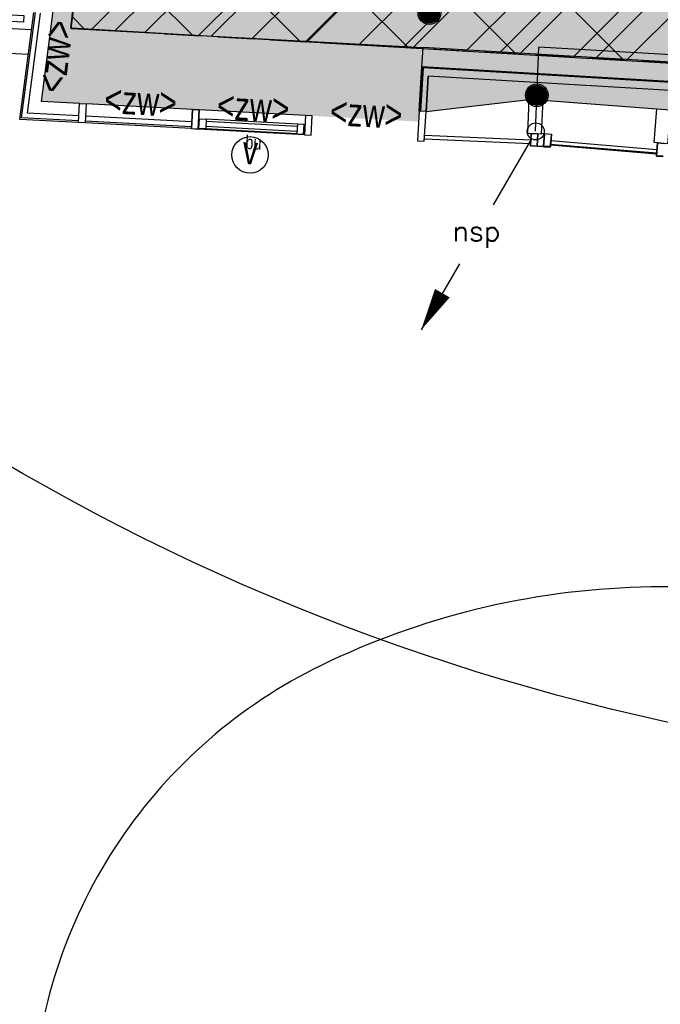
# Model space of a CAD drawing. Header units: millimetres. Extents: x -4107 to 114693, y -37499 to 54671.
# Tile 5 of 156: x 27573 to 33233, y 12634 to 21328. Entities that reach past the tile are written whole.
import ezdxf
from ezdxf.enums import TextEntityAlignment as Align

# ---------------------------------------------------------------- set-up
doc = ezdxf.new("R2010")
doc.units = ezdxf.units.MM
doc.header["$LTSCALE"] = 50
doc.linetypes.add('B0702', pattern=[4.6875, 3.125, -1.5625])
for name, color, linetype in [('FOK_ BRANDSLANGHASPELS', 2, 'Continuous'), ('FOK_08---_MAATVOERING', 2, 'Continuous'), ('XREF_06_PLAFOND$0$AA00VV4-_SOLID252', 254, 'Continuous'), ('XREF_06_PLAFOND$0$AI45----_PLAFONDAFW', 2, 'Continuous'), ('XREF_06_Sprinkler installatie$0$WL$1----', 3, 'Continuous'), ('XREF_06_Sprinkler installatie$0$WL524---', 4, 'Continuous'), ('XREF_06_Sprinkler installatie$0$WL6516--', 4, 'Continuous'), ('XREF_06_Sprinkler installatie$0$WL6517--', 4, 'Continuous'), ('XREF_06_werkset$0$AA01253-_egaal-253', 242, 'Continuous'), ('XREF_06_werkset$0$AI22XW--_SYSTEEMW', 1, 'Continuous'), ('XREF_06_werkset$0$AI27----_DAKEN', 1, 'Continuous'), ('XREF_06_werkset$0$AI31----_BUITENKOZ', 242, 'Continuous'), ('XREF_06_werkset$0$AI31XH4-_ALUMINIUM', 242, 'Continuous'), ('XREF_06_werkset$0$AI32XI--_HOUT', 242, 'Continuous'), ('XREF_06_werkset$0$AI34MH--_METAAL', 242, 'Continuous'), ('XREF_06_werkset$0$AI47----_DAKAFW', 1, 'Continuous'), ('XREF_06_werkset$0$AL$1A---_ALGEMEEN', 7, 'Continuous'), ('XREF_06_werkset$0$AL01253-_egaal-253', 253, 'Continuous'), ('XREF_06_werkset$0$AL28MH--_METAAL', 3, 'Continuous'), ('XREF_06_werkset$0$AL31----_BUITENKOZ', 2, 'Continuous'), ('XREF_06_werkset$0$AL31-O--_GLAS', 2, 'Continuous'), ('XREF_06_werkset$0$AL31XH4-_ALUMINIUM', 2, 'Continuous'), ('XREF_06_werkset$0$AL32-O--_GLAS', 2, 'Continuous'), ('XREF_06_werkset$0$AT$1A---_ALGEMEEN', 7, 'Continuous'), ('XREF_06_werkset$0$AT$8A---_HULPLIJNEN', 241, 'Continuous'), ('XREF_06_werkset$0$AZ32-O--_GLAS', 2, 'Continuous')]:
    doc.layers.add(name, color=color, linetype=linetype)
doc.styles.add('XREF_06_Sprinkler installatie$0$BURO-018', font='simplex.shx', dxfattribs={"height": 180})
doc.styles.add('XREF_06_Sprinkler installatie$0$Standard', font='txt')
doc.styles.add('XREF_06_werkset$0$00_100', font='ABTPR.SHX', dxfattribs={"width": 0.8, "height": 120})
doc.styles.add('XREF_06_werkset$0$02_100', font='B-GBP.SHX', dxfattribs={"width": 0.8, "height": 250})

# ---------------------------------------------------------------- blocks, each defined once
blk = doc.blocks.new('XREF_06_Sprinkler installatie$0$SP-KOP02')
at = {"color": 0, "linetype": 'Continuous'}
for p, q in [((-0.875, -0.023), (0.023, 0.875)), ((-0.847, -0.219), (0.219, 0.847)), ((-0.843, 0.233), (-0.233, 0.843)), ((-0.786, -0.383), (0.383, 0.786)), ((-0.702, -0.523), (0.523, 0.702)), ((-0.595, -0.641), (0.641, 0.595)), ((-0.469, -0.739), (0.739, 0.469)), ((-0.32, -0.815), (0.815, 0.32)), ((-0.144, -0.863), (0.863, 0.144)), ((0.072, -0.872), (0.872, -0.072)), ((0.381, -0.788), (0.788, -0.381))]:
    blk.add_line(p, q, dxfattribs=at)
at = {"color": 0, "linetype": 'Continuous', "const_width": 0.875}
blk.add_lwpolyline([(-0.438, 0, 1), (0.438, 0, 1)], format="xyb", close=True, dxfattribs=at)
at = {"color": 0, "linetype": 'Continuous'}
for radius in [1, 0.875]:
    blk.add_circle((0, 0), radius, dxfattribs=at)
at = {"color": 0, "linetype": 'Continuous', "style": 'XREF_06_Sprinkler installatie$0$Standard', "flags": 1}
for tag, p in [('SP_MATCODE', (2, 2)), ('SP_TEMP', (2, -3)), ('SP_DOORL', (2, -5)), ('SP_KFACT', (2, -7)), ('SP_SPRHK', (2, -9)), ('SP_KLEP', (2, -11))]:
    blk.add_attdef(tag, p, '', height=1, dxfattribs=at)
blk = doc.blocks.new('XREF_06_Sprinkler installatie$0$LDV2')
at = {"color": 0, "linetype": 'Continuous'}
for p, q in [((-0.25, -0.433), (-2.5, -4.33)), ((-4.5, -7.794), (-6.75, -11.691))]:
    blk.add_line(p, q, dxfattribs=at)
blk.add_lwpolyline([(-6.75, -11.691, 0, 1, 0), (-5.5, -9.526, 1, 1, 0)], format="xyseb", dxfattribs=at)
blk.add_circle((0, 0), 0.5, dxfattribs=at)
at = {"color": 0, "linetype": 'Continuous', "style": 'XREF_06_Sprinkler installatie$0$BURO-018'}
blk.add_attdef('LD_TEXT1', text='', height=1.8, dxfattribs=at).set_placement((-3.5, -6.062), align=Align.MIDDLE)
blk = doc.blocks.new('XREF_06_Sprinkler installatie')
at = {"layer": 'XREF_06_Sprinkler installatie$0$WL$1----'}
h = blk.add_hatch(dxfattribs=at)
h.set_pattern_fill('JIS_WOOD', color=256, scale=500, style=0)
h.set_pattern_definition([(45, (0, -36464.7), (-250, 250), [])])
h.paths.add_polyline_path([(30743.8, 36094.7), (95370.7, 36094.7), (86389.5, -27327.7), (59723.1, -18673.6), (68740.5, 7763.6), (69241.7, 10785.2), (68849, 13405.9), (67638.6, 16023.5), (65645.6, 18159.9), (63178.4, 19545.4), (60388.2, 20131.5), (28895, 21976)], flags=16)
h.paths.add_polyline_path([(29853.9, 37108.7), (96538.4, 37108.7), (87224.3, -28664.7), (58653.6, -19392.5), (68002.1, 8015.3), (68349.5, 9912.5), (68461.1, 10706.3), (68321.4, 11469.3), (68229.8, 12765.7), (68109.2, 13218.5), (67906.9, 13527.4), (67399.1, 14920.6), (67172.5, 15065.3), (66709.9, 15980.2), (66021.2, 16693), (65104.6, 17592.2), (63974.8, 18325.8), (62832.6, 18841.7), (59822.5, 19383.9), (28023.7, 21252.6)])
blk.add_lwpolyline([(29853.9, 37108.7), (96538.4, 37108.7), (87224.3, -28664.7), (58653.6, -19392.5), (68002.1, 8015.3), (68349.5, 9912.5), (68461.1, 10706.3), (68321.4, 11469.3), (68229.8, 12765.7), (68109.2, 13218.5), (67906.9, 13527.4), (67399.1, 14920.6), (67172.5, 15065.3), (66709.9, 15980.2), (66021.2, 16693), (65104.6, 17592.2), (63974.8, 18325.8), (62832.6, 18841.7), (59822.5, 19383.9), (28023.7, 21252.6)], close=True, dxfattribs=at)
at = {"layer": 'XREF_06_Sprinkler installatie$0$WL524---'}
for p in [(32130.8, 20344.3), (34159.4, 20969.1)]:
    blk.add_line(p, (32159.3, 21085.7), dxfattribs=at)
at = {"layer": 'XREF_06_Sprinkler installatie$0$WL6516--', "xscale": 99.9999999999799, "yscale": 100, "zscale": 100, "rotation": 7.589429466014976}
for p in [(31192.7, 21385.7), (32141.2, 20661)]:
    blk.add_blockref('XREF_06_Sprinkler installatie$0$SP-KOP02', p, dxfattribs=at)
at = {"layer": 'XREF_06_Sprinkler installatie$0$WL6517--'}
ref = blk.add_blockref('XREF_06_Sprinkler installatie$0$LDV2', (32132.3, 20342.1), dxfattribs=dict(at, xscale=150, yscale=150, zscale=150))
ref.add_attrib('LD_TEXT1', 'nsp', dxfattribs={"layer": '0', "color": 1, "linetype": 'Continuous', "height": 180, "style": 'XREF_06_Sprinkler installatie$0$BURO-018'}).set_placement((31607.3, 19432.8), align=Align.MIDDLE)
blk = doc.blocks.new('XREF_06_PLAFOND')
at = {"layer": 'XREF_06_PLAFOND$0$AA00VV4-_SOLID252'}
h = blk.add_hatch(color=256, dxfattribs=at)
edge = h.paths.add_edge_path()
edge.add_line((87220.1, -28652.8), (96531.3, 37099.7))
edge.add_line((96531.3, 37099.7), (29925.1, 37099.7))
edge.add_line((29925.1, 37099.7), (27765.5, 20607.3))
edge.add_line((27765.5, 20607.3), (31097.5, 20428.6))
edge.add_line((31097.5, 20428.6), (31103.1, 20519.4))
edge.add_line((31103.1, 20519.4), (31163, 20516.2))
edge.add_line((31163, 20516.2), (31182.2, 20829.6))
edge.add_line((31182.2, 20829.6), (60332.4, 19103.1))
edge.add_arc((59884.7, 10785.2), 8330, -18.83392, 86.91943, ccw=False)
edge.add_line((67768.7, 8096), (58457.3, -19218.5))
edge.add_line((58457.3, -19218.5), (58452.6, -19217))
edge.add_line((58452.6, -19217), (58423.3, -19307.3))
edge.add_line((58423.3, -19307.3), (87220.1, -28652.8))
edge = h.paths.add_edge_path(flags=16)
edge.add_arc((59884.7, 10785.2), 9330, 341.17597, 446.61048)
edge.add_line((60436.4, 20098.9), (31243.3, 21827.8))
edge.add_line((31243.3, 21827.8), (28955.1, 21950.5))
edge.add_line((28955.1, 21950.5), (30807, 36094.7))
edge.add_line((30807, 36094.7), (95373.9, 36094.7))
edge.add_line((95373.9, 36094.7), (86392.8, -27327.7))
edge.add_line((86392.8, -27327.7), (59702.3, -18665.8))
edge.add_line((59702.3, -18665.8), (68715.7, 7774.7))
at = {"layer": 'XREF_06_PLAFOND$0$AI45----_PLAFONDAFW'}
h = blk.add_hatch(dxfattribs=at)
h.set_pattern_fill('_USER,_O', color=256, scale=1800, pattern_type=0)
h.set_pattern_definition([(351.94, (60508.5, -17546.5), (252.38, 1782.22), [])])
edge = h.paths.add_edge_path(flags=16)
edge.add_arc((41622.2, 26897.4), 5449.9, 0, 180)
edge.add_arc((41622.2, 26897.4), 5449.9, 180, 360)
h.paths.add_polyline_path([(49833.5, 30277.3), (51633.5, 30277.3), (51633.5, 27677.3), (49833.5, 27677.3)], flags=16)
edge = h.paths.add_edge_path(flags=16)
edge.add_arc((86127.3, 26613.5), 3800, 0, 180)
edge.add_arc((86127.3, 26613.5), 3800, 180, 360)
edge = h.paths.add_edge_path(flags=16)
edge.add_arc((74998.8, -10766.8), 5450, 0, 180)
edge.add_arc((74998.8, -10766.8), 5450, 180, 360)
edge = h.paths.add_edge_path()
edge.add_arc((59888.1, 10791.1), 9323.9, 341.24236, 446.62909)
edge.add_line((60436.4, 20098.9), (31243.3, 21827.8))
edge.add_line((31243.3, 21827.8), (28955.1, 21950.5))
edge.add_line((28955.1, 21950.5), (30807, 36094.7))
edge.add_line((30807, 36094.7), (95373.9, 36094.7))
edge.add_line((95373.9, 36094.7), (86392.8, -27327.7))
edge.add_line((86392.8, -27327.7), (59702.3, -18665.8))
edge.add_line((59702.3, -18665.8), (68716.8, 7792.9))
h = blk.add_hatch(dxfattribs=at)
h.set_pattern_fill('_USER,_O', color=256, scale=600, angle=90, pattern_type=0)
h.set_pattern_definition([(81.94, (95317.84, 35698.9), (-594.073, 84.126), [])])
edge = h.paths.add_edge_path(flags=16)
edge.add_arc((86127.3, 26613.5), 3800, 0, 360)
edge = h.paths.add_edge_path(flags=16)
edge.add_arc((74998.8, -10766.8), 5450, 0, 360)
edge = h.paths.add_edge_path(flags=16)
edge.add_arc((41622.2, 26897.4), 5449.9, 0, 360)
h.paths.add_polyline_path([(49933.5, 30177.3), (51533.5, 30177.3), (51533.5, 27777.3), (49933.5, 27777.3)], flags=16)
edge = h.paths.add_edge_path()
edge.add_arc((59888.1, 10791.1), 9323.9, 341.24236, 446.62909)
edge.add_line((60436.4, 20098.9), (31243.3, 21827.8))
edge.add_line((31243.3, 21827.8), (28955.1, 21950.5))
edge.add_line((28955.1, 21950.5), (30807, 36094.7))
edge.add_line((30807, 36094.7), (95373.9, 36094.7))
edge.add_line((95373.9, 36094.7), (86392.8, -27327.7))
edge.add_line((86392.8, -27327.7), (59702.3, -18665.8))
edge.add_line((59702.3, -18665.8), (68716.8, 7792.9))
blk = doc.blocks.new('*U990')
at = {"layer": 'XREF_06_werkset$0$AI34MH--_METAAL'}
blk.add_lwpolyline([(24530.6, 36409.7), (29555.4, 36409.7), (29555.4, 36349.7), (24583.2, 36349.7), (22656, 21631), (27608.6, 21366.3), (27605.4, 21306.3), (22588, 21574.6), (24530.6, 36409.7)], dxfattribs=at)
blk = doc.blocks.new('*U991')
at = {"layer": 'XREF_06_werkset$0$AL32-O--_GLAS'}
blk.add_lwpolyline([(31138.5, 20902.5), (31115.1, 20518.8), (31103.1, 20519.4), (31127.3, 20915.2), (60382.1, 19182.5, -0.495504), (67846.8, 8070.9), (58534.9, -19245), (58523.6, -19241.1), (67835.5, 8074.8, 0.495504), (60381.4, 19170.5), (31138.5, 20902.5)], format="xyb", dxfattribs=at)
at = {"layer": 'XREF_06_werkset$0$AZ32-O--_GLAS'}
for points in [[(31109.1, 20519.1), (31132.9, 20908.8)], [(60381.7, 19176.5), (31132.9, 20908.8)]]:
    blk.add_lwpolyline(points, dxfattribs=at)
blk = doc.blocks.new('XREF_06_werkset$0$V-K-39-003X_B09145W02')
at = {"color": 0, "linetype": 'ByBlock'}
blk.add_lwpolyline([(60, 9), (60, -161), (0, -161), (0, 9)], close=True, dxfattribs=at)
blk = doc.blocks.new('XREF_06_werkset$0$V-K-39-003S_B09145W02')
at = {"color": 0, "linetype": 'ByBlock'}
blk.add_lwpolyline([(-60, 9), (-60, -161), (0, -161), (0, 9)], close=True, dxfattribs=at)
blk = doc.blocks.new('XREF_06_werkset$0$V-H-31-00KS_B09145W02')
at = {"layer": 'XREF_06_werkset$0$AI31----_BUITENKOZ'}
for p, q in [((-60, 89.5), (-1000, 89.5)), ((-60, -80.5), (-1000, -80.5))]:
    blk.add_line(p, q, dxfattribs=at)
at = {"layer": 'XREF_06_werkset$0$AL31----_BUITENKOZ'}
for p, q in [((-60, -20.5), (-1000, -20.5)), ((-60, -65.5), (-1000, -65.5))]:
    blk.add_line(p, q, dxfattribs=at)
for name, p in [('XREF_06_werkset$0$V-K-39-003X_B09145W02', (-1060, 80.5)), ('XREF_06_werkset$0$V-K-39-003S_B09145W02', (0, 80.5))]:
    blk.add_blockref(name, p, dxfattribs=at)
blk = doc.blocks.new('XREF_06_werkset$0$V-H-00-007S_B09145W02')
at = {"layer": 'XREF_06_werkset$0$AT$1A---_ALGEMEEN', "color": 7, "style": 'XREF_06_werkset$0$02_100', "width": 0.8}
blk.add_text('<zw>', height=250, dxfattribs=at).set_placement((0, -13.2), align=Align.CENTER)
blk = doc.blocks.new('XREF_06_werkset$0$V-H-00-007_B09145W02')
at = {"layer": 'XREF_06_werkset$0$AT$1A---_ALGEMEEN', "color": 7, "style": 'XREF_06_werkset$0$02_100', "width": 0.8}
blk.add_text('<zw>', height=250, dxfattribs=at).set_placement((0, -165.4), align=Align.CENTER)
blk = doc.blocks.new('XREF_06_werkset$0$V-K-39-005X_B09145W02')
at = {"color": 0}
blk.add_lwpolyline([(67, 0), (67, -85), (0, -85), (0, 0)], close=True, dxfattribs=at)
blk = doc.blocks.new('XREF_06_werkset$0$V-K-39-005S_B09145W02')
at = {"color": 0}
blk.add_lwpolyline([(-67, 0), (-67, -85), (0, -85), (0, 0)], close=True, dxfattribs=at)
blk = doc.blocks.new('XREF_06_werkset$0$V-H-31-00JS_B09145W02')
at = {"layer": 'XREF_06_werkset$0$AI31XH4-_ALUMINIUM'}
for p, q in [((-60, 89.5), (-1000, 89.5)), ((-127, 9.5), (-933, 9.5)), ((-60, -80.5), (-1000, -80.5)), ((-127, -75.5), (-933, -75.5))]:
    blk.add_line(p, q, dxfattribs=at)
at = {"layer": 'XREF_06_werkset$0$AL$1A---_ALGEMEEN'}
blk.add_circle((-530, -284), 161, dxfattribs=at)
at = {"layer": 'XREF_06_werkset$0$AL31XH4-_ALUMINIUM'}
for p, q in [((-127, -10.5), (-933, -10.5)), ((-127, -55.5), (-933, -55.5))]:
    blk.add_line(p, q, dxfattribs=at)
for name, p in [('XREF_06_werkset$0$V-K-39-003X_B09145W02', (-1060, 80.5)), ('XREF_06_werkset$0$V-K-39-003S_B09145W02', (0, 80.5))]:
    blk.add_blockref(name, p, dxfattribs=at)
at = {"layer": 'XREF_06_werkset$0$AL31XH4-_ALUMINIUM', "xscale": 0.8955223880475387}
for name, p in [('XREF_06_werkset$0$V-K-39-005X_B09145W02', (-993, 9.5)), ('XREF_06_werkset$0$V-K-39-005S_B09145W02', (-67, 9.5))]:
    blk.add_blockref(name, p, dxfattribs=at)
at = {"layer": 'XREF_06_werkset$0$AT$1A---_ALGEMEEN', "color": 7, "style": 'XREF_06_werkset$0$02_100', "width": 0.8}
blk.add_text('v', height=250, dxfattribs=at).set_placement((-530, -241.4), align=Align.MIDDLE_CENTER)
at = {"layer": 'XREF_06_werkset$0$AT$8A---_HULPLIJNEN', "color": 1, "style": 'XREF_06_werkset$0$00_100', "width": 0.8}
blk.add_text('bu', height=120, dxfattribs=at).set_placement((-577.2, -233.8))
blk = doc.blocks.new('XREF_06_werkset')
at = {"layer": 'XREF_06_werkset$0$AA01253-_egaal-253'}
h = blk.add_hatch(color=253, dxfattribs=at)
edge = h.paths.add_edge_path()
edge.add_line((31182.2, 20829.6), (31163, 20516.2))
edge.add_line((31163, 20516.2), (32075, 20624))
edge.add_line((32075, 20624), (32194.9, 20618.5))
edge.add_line((32194.9, 20618.5), (33202.4, 20541.5))
edge.add_line((33202.4, 20541.5), (33322, 20531.6))
edge.add_line((33322, 20531.6), (34339.2, 20440.1))
edge.add_line((34339.2, 20440.1), (34458, 20423.2))
edge.add_line((34458, 20423.2), (35481.7, 20323.9))
edge.add_line((35481.7, 20323.9), (35599.3, 20300))
edge.add_line((35599.3, 20300), (36635.6, 20192.6))
edge.add_line((36635.6, 20192.6), (36751.6, 20161.9))
edge.add_line((36751.6, 20161.9), (37806.9, 20046.9))
edge.add_line((37806.9, 20046.9), (37920.9, 20009.4))
edge.add_line((37920.9, 20009.4), (39055.3, 20020))
edge.add_line((39055.3, 20020), (39166.9, 19976))
edge.add_line((39166.9, 19976), (40274.6, 19805.9))
edge.add_line((40274.6, 19805.9), (40383.4, 19755.3))
edge.add_line((40383.4, 19755.3), (41578.2, 19665.9))
edge.add_line((41578.2, 19665.9), (41683.9, 19609.1))
edge.add_line((41683.9, 19609.1), (42827.2, 19324))
edge.add_line((42827.2, 19324), (42929.3, 19261.1))
edge.add_line((42929.3, 19261.1), (44081, 18912))
edge.add_line((44081, 18912), (44179.3, 18843.2))
edge.add_line((44179.3, 18843.2), (45334, 18423.8))
edge.add_line((45334, 18423.8), (45428.1, 18349.4))
edge.add_line((45428.1, 18349.4), (46577.7, 17853.9))
edge.add_line((46577.7, 17853.9), (46667.3, 17774))
edge.add_line((46667.3, 17774), (47802.3, 17196.3))
edge.add_line((47802.3, 17196.3), (47887, 17111.3))
edge.add_line((47887, 17111.3), (48995.6, 16445.5))
edge.add_line((48995.6, 16445.5), (49075.2, 16355.7))
edge.add_line((49075.2, 16355.7), (50142.8, 15597.5))
edge.add_line((50142.8, 15597.5), (50216.9, 15503.2))
edge.add_line((50216.9, 15503.2), (51227.5, 14649.5))
edge.add_line((51227.5, 14649.5), (51296.1, 14551))
edge.add_line((51296.1, 14551), (52096.1, 13739.2))
edge.add_arc((59884.1, 10786.2), 8329, 86.60555, 159.23439, ccw=False)
edge.add_line((60377.2, 19100.6), (31182.2, 20829.6))
at = {"layer": 'XREF_06_werkset$0$AI22XW--_SYSTEEMW', "color": 2}
for p in [(31126.9, 20909), (60392, 19350.2)]:
    blk.add_line(p, (31137.5, 21082.4), dxfattribs=at)
blk.add_lwpolyline([(58457.3, -19218.5), (67769.2, 8097.4, 0.495504), (60377.2, 19100.6), (31182.2, 20829.6)], format="xyb", dxfattribs=at)
at = {"layer": 'XREF_06_werkset$0$AI27----_DAKEN'}
blk.add_lwpolyline([(42983, 4286.6, 0.132035), (43748.8, 6518.9, 0.106652), (43330.5, 9392.9, 0.083387), (41813.6, 12021.4, 0.072103), (39219.3, 14376, 0.072103), (36063.2, 15897.1, 0.083387), (33057.6, 16316.9, 0.106652), (30236.6, 15626.2, 0.132035), (28454.8, 14078.6, 0.132035), (27688.9, 11846.2, 0.106652), (28107.2, 8972.2, 0.083387), (29624.2, 6343.8, 0.072103), (32218.5, 3989.1, 0.072103), (35374.6, 2468, 0.083387), (38380.2, 2048.2, 0.106652), (41201.2, 2739, 0.132035)], format="xyb", close=True, dxfattribs=at)
at = {"layer": 'XREF_06_werkset$0$AI31----_BUITENKOZ'}
for points in [[(28100.5, 20589.3), (27765.5, 20607.3), (27879, 21474.5)], [(28091.4, 20419.6), (27573.1, 20447.4), (27696.8, 21392.2)]]:
    blk.add_lwpolyline(points, dxfattribs=at)
at = {"layer": 'XREF_06_werkset$0$AI32XI--_HOUT'}
for p, q in [((28026.6, 21249.2), (30071.3, 36864.7)), ((28026.6, 21249.2), (31137.5, 21082.4)), ((31163, 20516.2), (31182.2, 20829.6))]:
    blk.add_line(p, q, dxfattribs=at)
at = {"layer": 'XREF_06_werkset$0$AI47----_DAKAFW'}
for points in [[(24284.9, 36689.7), (22271.3, 21312.5), (27648.6, 21024.1)], [(24477.9, 36469.7), (22520.1, 21518.1), (27677.2, 21242.4)]]:
    blk.add_lwpolyline(points, dxfattribs=at)
at = {"layer": 'XREF_06_werkset$0$AL01253-_egaal-253'}
blk.add_lwpolyline([(60377.2, 19100.6), (31182.2, 20829.6), (31163, 20516.2), (32075, 20624), (32194.9, 20618.5), (33202.4, 20541.5), (33322, 20531.6), (34339.2, 20440.1), (34458, 20423.2), (35481.7, 20323.9), (35599.3, 20300), (36635.6, 20192.6), (36751.6, 20161.9), (37806.9, 20046.9), (37920.9, 20009.4), (39055.3, 20020), (39166.9, 19976), (40274.6, 19805.9), (40383.4, 19755.3), (41578.2, 19665.9)], dxfattribs=at)
at = {"layer": 'XREF_06_werkset$0$AL28MH--_METAAL'}
for points in [[(32061.2, 20324.3), (32075, 20624), (32194.9, 20618.5), (32181, 20318.8)], [(33202.4, 20541.5), (33322, 20531.6), (33297.3, 20232.6), (33177.7, 20242.5)]]:
    blk.add_lwpolyline(points, close=True, dxfattribs=at)
at = {"layer": 'XREF_06_werkset$0$AL31----_BUITENKOZ'}
for points in [[(28092.2, 20434.5), (27590.1, 20461.5), (27711.7, 21390.3)], [(28094.6, 20479.5), (27641, 20503.8), (27756.3, 21384.4)]]:
    blk.add_lwpolyline(points, dxfattribs=at)
at = {"layer": 'XREF_06_werkset$0$AL31-O--_GLAS', "extrusion": (0, 0, -1)}
for p, q in [((32086.9, 20231), (31148.2, 20274.3)), ((31150.3, 20309.2), (32088.5, 20266)), ((32088.5, 20266), (32086.9, 20231))]:
    blk.add_line(p, q, dxfattribs=at)
at = {"layer": 'XREF_06_werkset$0$AL31-O--_GLAS', "extrusion": (-0.046011, -0.998941, 0)}
blk.add_line((32086.9, 20231), (31148.2, 20274.3), dxfattribs=at)
blk.add_line((32086.9, 20231), (31148.2, 20274.3), dxfattribs=at)
at = {"layer": 'XREF_06_werkset$0$AL31-O--_GLAS'}
for p, q in [((32086.9, 20231), (31148.2, 20274.3)), ((31150.3, 20309.2), (32088.5, 20266)), ((32088.5, 20266), (32086.9, 20231)), ((32263.2, 20225.9), (32266.1, 20260.7)), ((32266.1, 20260.7), (33202.9, 20183.3)), ((33200, 20148.4), (32263.2, 20225.9)), ((33202.9, 20183.3), (33200, 20148.4))]:
    blk.add_line(p, q, dxfattribs=at)
at = {"layer": 'XREF_06_werkset$0$AL31-O--_GLAS', "extrusion": (0.046011, 0.998941, 0)}
blk.add_line((31150.3, 20309.2), (32088.5, 20266), dxfattribs=at)
blk.add_line((31150.3, 20309.2), (32088.5, 20266), dxfattribs=at)
at = {"layer": 'XREF_06_werkset$0$AL31-O--_GLAS', "extrusion": (0.998941, -0.046011, 0)}
blk.add_line((32088.5, 20266), (32086.9, 20231), dxfattribs=at)
blk.add_line((32088.5, 20266), (32086.9, 20231), dxfattribs=at)
at = {"layer": 'XREF_06_werkset$0$AL31-O--_GLAS', "extrusion": (-0.996597, 0.082428, 1.16052e-10)}
for p, q in [((32210.5, 20316.2), (32201.4, 20206.6)), ((32263.2, 20225.9), (32266.1, 20260.7)), ((32265.6, 20254.4), (32266.1, 20260.7)), ((32201.4, 20206.6), (32201.9, 20212.9)), ((32262.7, 20219.5), (32265.6, 20254.4)), ((32262.7, 20219.5), (32263.2, 20225.9)), ((33207.1, 20233.7), (33198, 20124.1)), ((33198, 20124.1), (33198.5, 20130.4))]:
    blk.add_line(p, q, dxfattribs=at)
at = {"layer": 'XREF_06_werkset$0$AL31-O--_GLAS', "extrusion": (-6.00857e-05, -0.000726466, -1)}
for p, q in [((32210.5, 20316.2), (32201.4, 20206.6)), ((32261.2, 20201.6), (32270.3, 20311.2)), ((32201.4, 20206.6), (32261.2, 20201.6)), ((32262.7, 20219.5), (32265.6, 20254.4)), ((33199.5, 20142.1), (32262.7, 20219.5)), ((33207.1, 20233.7), (33198, 20124.1)), ((33202.4, 20176.9), (33199.5, 20142.1)), ((33198, 20124.1), (33257.8, 20119.2))]:
    blk.add_line(p, q, dxfattribs=at)
at = {"layer": 'XREF_06_werkset$0$AL31-O--_GLAS', "extrusion": (0.996597, -0.082428, -1.16052e-10)}
for p, q in [((32261.2, 20201.6), (32270.3, 20311.2)), ((32261.2, 20201.6), (32261.7, 20207.9)), ((33202.4, 20176.9), (33199.5, 20142.1)), ((33202.9, 20183.3), (33200, 20148.4)), ((33202.4, 20176.9), (33202.9, 20183.3)), ((33199.5, 20142.1), (33200, 20148.4))]:
    blk.add_line(p, q, dxfattribs=at)
at = {"layer": 'XREF_06_werkset$0$AL31-O--_GLAS', "extrusion": (0.082428, 0.996597, -0.000728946)}
for p, q in [((32265.6, 20254.4), (32266.1, 20260.7)), ((32266.1, 20260.7), (33202.9, 20183.3)), ((33202.4, 20176.9), (33202.9, 20183.3))]:
    blk.add_line(p, q, dxfattribs=at)
at = {"layer": 'XREF_06_werkset$0$AL31-O--_GLAS', "extrusion": (-0.082428, -0.996597, 0.000728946)}
for p, q in [((32201.4, 20206.6), (32201.9, 20212.9)), ((32201.4, 20206.6), (32261.2, 20201.6)), ((32261.2, 20201.6), (32261.7, 20207.9)), ((32262.7, 20219.5), (32263.2, 20225.9)), ((33199.5, 20142.1), (32262.7, 20219.5)), ((33200, 20148.4), (32263.2, 20225.9)), ((33198, 20124.1), (33198.5, 20130.4)), ((33198, 20124.1), (33257.8, 20119.2)), ((33199.5, 20142.1), (33200, 20148.4))]:
    blk.add_line(p, q, dxfattribs=at)
at = {"layer": 'XREF_06_werkset$0$AL31-O--_GLAS'}
blk.add_lwpolyline([(32201.4, 20206.6), (32146, 20210.3)], dxfattribs=at)
at = {"layer": 'XREF_06_werkset$0$AL31XH4-_ALUMINIUM', "extrusion": (0, 0, -1)}
for p, q in [((32091.1, 20322.9), (32086.1, 20213)), ((32151.1, 20320.2), (32091.1, 20322.9)), ((32146, 20210.3), (32151.1, 20320.2)), ((32086.1, 20213), (32146, 20210.3))]:
    blk.add_line(p, q, dxfattribs=at)
at = {"layer": 'XREF_06_werkset$0$AL31XH4-_ALUMINIUM', "extrusion": (-0.998941, 0.046011, 0)}
for p, q in [((32086.1, 20213), (32091.1, 20322.9)), ((32091.1, 20322.9), (32086.1, 20213))]:
    blk.add_line(p, q, dxfattribs=at)
at = {"layer": 'XREF_06_werkset$0$AL31XH4-_ALUMINIUM'}
for p, q in [((32086.1, 20213), (32091.1, 20322.9)), ((32091.1, 20322.9), (32151.1, 20320.2)), ((32151.1, 20320.2), (32146, 20210.3)), ((32201.9, 20212.9), (32211, 20322.5)), ((32211, 20322.5), (32270.8, 20317.6)), ((32270.8, 20317.6), (32261.7, 20207.9)), ((32146, 20210.3), (32086.1, 20213)), ((32261.7, 20207.9), (32201.9, 20212.9)), ((33198.5, 20130.4), (33207.6, 20240.1)), ((33207.6, 20240.1), (33267.4, 20235.1))]:
    blk.add_line(p, q, dxfattribs=at)
at = {"layer": 'XREF_06_werkset$0$AL31XH4-_ALUMINIUM', "extrusion": (0.046011, 0.998941, 0)}
for p, q in [((32091.1, 20322.9), (32151.1, 20320.2)), ((32151.1, 20320.2), (32091.1, 20322.9))]:
    blk.add_line(p, q, dxfattribs=at)
at = {"layer": 'XREF_06_werkset$0$AL31XH4-_ALUMINIUM', "extrusion": (0.998941, -0.046011, 0)}
for p, q in [((32151.1, 20320.2), (32146, 20210.3)), ((32146, 20210.3), (32151.1, 20320.2))]:
    blk.add_line(p, q, dxfattribs=at)
at = {"layer": 'XREF_06_werkset$0$AL31XH4-_ALUMINIUM', "extrusion": (0.082428, 0.996597, -0.000728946)}
for p, q in [((32181.3, 20325), (32270.8, 20317.6)), ((32210.5, 20316.2), (32211, 20322.5)), ((32270.3, 20311.2), (32270.8, 20317.6)), ((33207.1, 20233.7), (33207.6, 20240.1)), ((33207.6, 20240.1), (33267.4, 20235.1)), ((33198.5, 20130.4), (33258.3, 20125.5))]:
    blk.add_line(p, q, dxfattribs=at)
at = {"layer": 'XREF_06_werkset$0$AL31XH4-_ALUMINIUM', "extrusion": (-0.996597, 0.082428, 1.16052e-10)}
for p, q in [((32201.9, 20212.9), (32211, 20322.5)), ((32210.5, 20316.2), (32211, 20322.5)), ((33198.5, 20130.4), (33207.6, 20240.1)), ((33207.1, 20233.7), (33207.6, 20240.1))]:
    blk.add_line(p, q, dxfattribs=at)
at = {"layer": 'XREF_06_werkset$0$AL31XH4-_ALUMINIUM', "extrusion": (0.996597, -0.082428, -1.16052e-10)}
for p, q in [((32270.8, 20317.6), (32261.7, 20207.9)), ((32270.3, 20311.2), (32270.8, 20317.6))]:
    blk.add_line(p, q, dxfattribs=at)
at = {"layer": 'XREF_06_werkset$0$AL31XH4-_ALUMINIUM', "extrusion": (-0.046011, -0.998941, 0)}
for p, q in [((32146, 20210.3), (32086.1, 20213)), ((32086.1, 20213), (32146, 20210.3))]:
    blk.add_line(p, q, dxfattribs=at)
at = {"layer": 'XREF_06_werkset$0$AL31XH4-_ALUMINIUM', "extrusion": (-0.082428, -0.996597, 0.000728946)}
blk.add_line((32261.7, 20207.9), (32201.9, 20212.9), dxfattribs=at)
at = {"layer": 'XREF_06_werkset$0$AL31XH4-_ALUMINIUM'}
for points in [[(31087.1, 20258.9), (31147, 20255.7), (31163, 20516.2), (31103.1, 20519.4), (31087.1, 20258.9)], [(32146, 20210.3), (32201.9, 20212.9)]]:
    blk.add_lwpolyline(points, dxfattribs=at)
for name in ['*U990', '*U991']:
    blk.add_blockref(name, (0, 0))
for name, p, rotation in [('XREF_06_werkset$0$V-H-00-007S_B09145W02', (27995.3, 20989.9), 82.73999999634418), ('XREF_06_werkset$0$V-H-00-007_B09145W02', (28643.8, 20652.5), 356.9400000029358), ('XREF_06_werkset$0$V-H-00-007_B09145W02', (29638.7, 20599.3), 356.9400000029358), ('XREF_06_werkset$0$V-H-31-00KS_B09145W02', (29154.2, 20443.2), 356.93046145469), ('XREF_06_werkset$0$V-H-31-00JS_B09145W02', (30152.8, 20389.6), 356.93046145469), ('XREF_06_werkset$0$V-H-00-007_B09145W02', (30637.2, 20546), 356.9400000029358)]:
    blk.add_blockref(name, p, dxfattribs=dict(rotation=rotation))
blk = doc.blocks.new('A$C4D8164B4')
at = {"layer": 'FOK_ BRANDSLANGHASPELS', "color": 2}
blk.add_circle((20000, 20000), 20000, dxfattribs=at)

msp = doc.modelspace()

# ---------------------------------------------------------------- hatches: boundary and pattern name
at = {"layer": 'FOK_08---_MAATVOERING'}
h = msp.add_hatch(dxfattribs=at)
h.set_pattern_fill('ANSI37', color=254, scale=200, style=0)
h.paths.add_polyline_path([(35720.9, 20811), (28026.6, 21249.2), (30071.3, 36864.7), (35720.9, 36864.6)])

# ---------------------------------------------------------------- linework, layer by layer
at = {"layer": 'FOK_08---_MAATVOERING', "color": 13, "linetype": 'B0702', "ltscale": 2}
msp.add_lwpolyline([(35720.9, 20811), (28026.6, 21249.2), (30071.3, 36864.7), (35720.9, 36864.6)], close=True, dxfattribs=at)

# ---------------------------------------------------------------- block references
for name in ['XREF_06_werkset', 'XREF_06_PLAFOND', 'XREF_06_PLAFOND', 'XREF_06_Sprinkler installatie', 'XREF_06_Sprinkler installatie']:
    msp.add_blockref(name, (0, 0))
at = {"layer": 'FOK_ BRANDSLANGHASPELS', "color": 5}
msp.add_blockref('A$C4D8164B4', (17554.1, 14671.5), dxfattribs=at)

doc.saveas('drawing.dxf')
